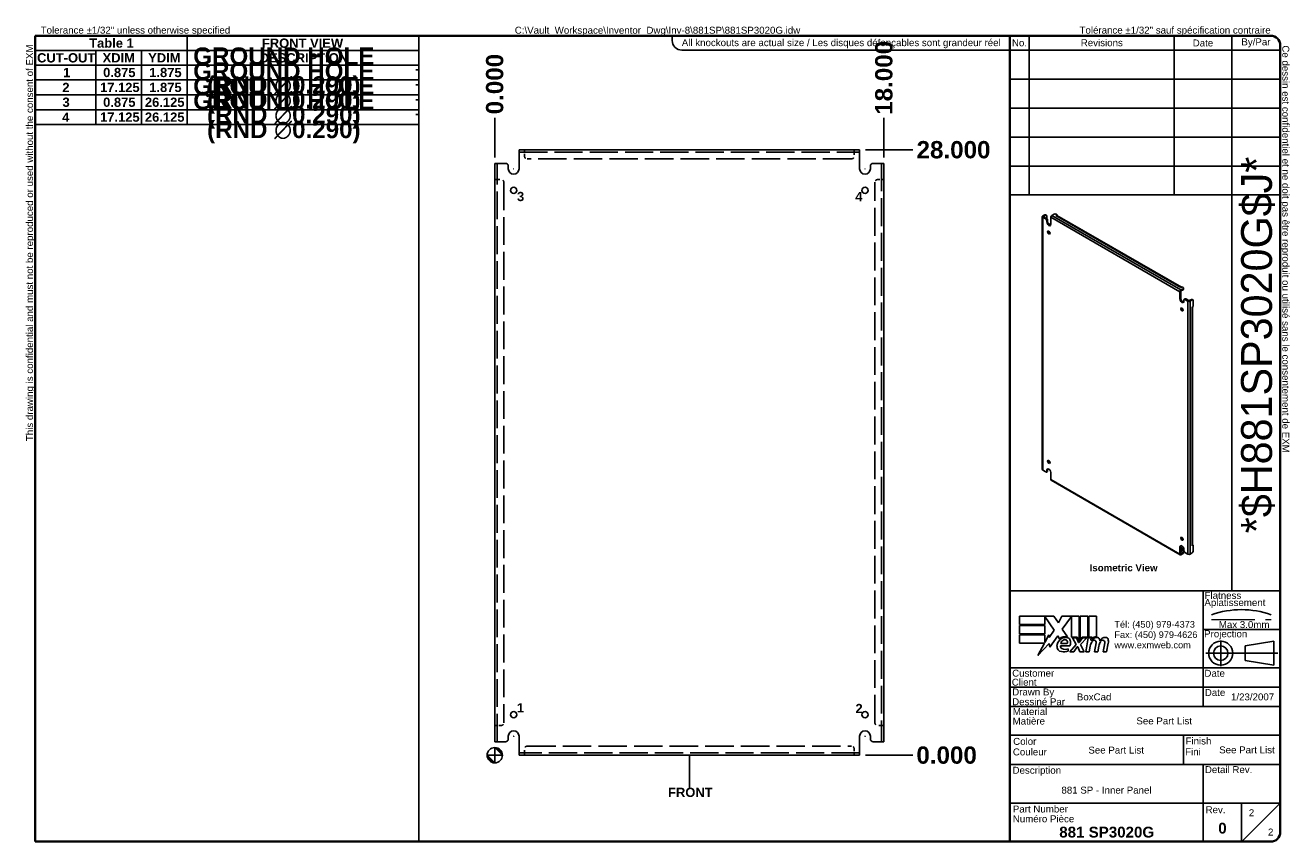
# Model space of a CAD drawing. Header units: inches. Extents: x 2.5 to 61, y 1.7 to 39.5.
import ezdxf
from ezdxf.enums import TextEntityAlignment as Align

# ---------------------------------------------------------------- set-up
doc = ezdxf.new("R2010")
doc.units = ezdxf.units.IN
doc.header["$LTSCALE"] = 6.666667
doc.header["$MEASUREMENT"] = 0
for name, pattern in [('CHAIN', [0.7087, 0.4724, -0.0591, 0.1181, -0.0591]), ('DASHED', [0.2067, 0.1654, -0.0413]), ('DASHED_SPACE', [0.2067, 0.1654, -0.0413])]:
    doc.linetypes.add(name, pattern=pattern)
doc.layers.get('0').update_dxf_attribs({"lineweight": 25})
for name, color, linetype, lineweight in [('Centerline(ANSI)', 7, 'Continuous', 25), ('Dimensions(ANSI)', 7, 'Continuous', 25), ('Hidden Edges(ANSI)', 7, 'DASHED_SPACE', 25), ('Sketch Geometry(ANSI)', 7, 'Continuous', 25), ('Symbols(ANSI)', 7, 'Continuous', 25), ('Visible Edges(ANSI)', 7, 'Continuous', 25), ('Visible Tangent Edges(ANSI)', 7, 'Continuous', 25), ('Work Point(ANSI)', 7, 'Continuous', 25)]:
    doc.layers.add(name, color=color, linetype=linetype, lineweight=lineweight)
doc.styles.add('Current-ANSI', font='arial.ttf')
doc.styles.add('Dimension-ANSI', font='arialbd.ttf')
doc.styles.add('Text Style44', font='arialbd.ttf')
doc.styles.add('Text Style83', font='FRE3OF9X.TTF')
doc.dimstyles.new('INCH-ANSI', dxfattribs={"dimscale": 6.666667, "dimtxt": 0.12, "dimasz": 0.098425, "dimexe": 0.04, "dimexo": 0.04, "dimgap": 0.031496, "dimtad": 0, "dimtih": 1, "dimtoh": 1, "dimdec": 3, "dimrnd": 1e-08, "dimzin": 0, "dimdsep": 46, "dimtxsty": 'Dimension-ANSI', "dimcen": 0.09, "dimdle": 0.312, "dimclrd": 179, "dimclre": 179, "dimclrt": 7, "dimadec": 1, "dimazin": 0, "dimtfac": 1, "dimtdec": 3, "dimtofl": 0, "dimtmove": 0, "dimatfit": 3, "dimfxl": 1, "dimtolj": 1, "dimtzin": 4, "dimlwd": 25, "dimlwe": 25, "dimarcsym": 0})
doc.dimstyles.new('INCH-ANSI-VERTICAL', dxfattribs={"dimscale": 6.666667, "dimtxt": 0.12, "dimasz": 0.098425, "dimexe": 0.04, "dimexo": 0.04, "dimgap": 0.031496, "dimtad": 0, "dimtih": 1, "dimtoh": 1, "dimdec": 3, "dimrnd": 1e-08, "dimzin": 0, "dimdsep": 46, "dimtxsty": 'Dimension-ANSI', "dimcen": 0.09, "dimdle": 0.312, "dimclrd": 179, "dimclre": 179, "dimclrt": 7, "dimadec": 1, "dimazin": 0, "dimtfac": 1, "dimtdec": 3, "dimtofl": 0, "dimtmove": 0, "dimatfit": 3, "dimfxl": 1, "dimtolj": 1, "dimtzin": 4, "dimlwd": 25, "dimlwe": 25, "dimarcsym": 0})

# ---------------------------------------------------------------- blocks, each defined once
blk = doc.blocks.new('Origin Indicator Symbol1')
at = {"layer": 'Dimensions(ANSI)'}
h = blk.add_hatch(color=7, dxfattribs=at)
edge = h.paths.add_edge_path(flags=0)
edge.add_line((6.39, 1.276), (6.291, 1.374))
edge.add_arc((6.39, 1.374), 0.0984, 180, 270)
h = blk.add_hatch(color=7, dxfattribs=at)
edge = h.paths.add_edge_path(flags=0)
edge.add_line((6.39, 1.473), (6.488, 1.374))
edge.add_arc((6.39, 1.374), 0.0984, 0, 90)
at = {"layer": 'Dimensions(ANSI)', "color": 7, "linetype": 'Continuous'}
for p, q in [((6.39, 1.276), (6.291, 1.374)), ((6.39, 1.473), (6.488, 1.374))]:
    blk.add_line(p, q, dxfattribs=at)
at = {"layer": 'Dimensions(ANSI)', "color": 7, "linetype": 'Continuous', "flags": 128}
for points in [[(6.39, 1.374), (6.39, 1.276), (6.291, 1.374), (6.39, 1.374)], [(6.39, 1.374), (6.291, 1.374), (6.39, 1.374), (6.39, 1.374)], [(6.39, 1.374), (6.488, 1.374), (6.39, 1.473), (6.39, 1.374)], [(6.39, 1.374), (6.39, 1.473), (6.39, 1.276), (6.39, 1.374)]]:
    blk.add_lwpolyline(points, dxfattribs=at)
at = {"layer": 'Dimensions(ANSI)', "color": 7, "linetype": 'Continuous'}
blk.add_circle((6.39, 1.374), 0.0984, dxfattribs=at)
for start, end in [(180, 270), (0, 90)]:
    blk.add_arc((6.39, 1.374), 0.0984, start, end, dxfattribs=at)
at = {"layer": 'Dimensions(ANSI)', "color": 7}
for points in [[(6.39, 1.374), (6.39, 1.276), (6.291, 1.374), (6.39, 1.374)], [(6.39, 1.374), (6.291, 1.374), (6.39, 1.374)], [(6.39, 1.374), (6.488, 1.374), (6.39, 1.473), (6.39, 1.374)], [(6.39, 1.374), (6.39, 1.473), (6.39, 1.276), (6.39, 1.374)]]:
    blk.add_solid(points, dxfattribs=at)
blk = doc.blocks.new('Datum Identifier4')
at = {"layer": 'Symbols(ANSI)', "color": 7, "linetype": 'Continuous', "lineweight": 25}
for p, q in [((8.91, 1.276), (8.91, 1.374)), ((8.91, 1.276), (8.91, 1.14)), ((8.91, 1.14), (8.91, 0.956))]:
    blk.add_line(p, q, dxfattribs=at)
at = {"layer": 'Symbols(ANSI)', "color": 7, "insert": (8.634, 0.832), "char_height": 0.12, "attachment_point": 7, "line_spacing_factor": 0.25, "style": 'Dimension-ANSI'}
blk.add_mtext('FRONT', dxfattribs=at)
blk = doc.blocks.new('Hole Table1')
at = {"layer": 'Symbols(ANSI)'}
for p, q in [((0.438, 9.541), (0.438, 10.692)), ((0.438, 10.692), (5.407, 10.692)), ((5.407, 10.692), (5.407, 9.541)), ((0.438, 10.501), (1.225, 10.501)), ((1.225, 10.501), (1.225, 10.311)), ((1.225, 10.501), (1.816, 10.501)), ((1.225, 10.501), (1.225, 10.311)), ((1.816, 10.501), (1.816, 10.311)), ((1.816, 10.501), (2.406, 10.501)), ((1.816, 10.501), (1.816, 10.311)), ((2.406, 10.501), (2.406, 10.311)), ((2.406, 10.501), (5.407, 10.501)), ((2.406, 10.501), (2.406, 10.311)), ((0.438, 10.311), (1.225, 10.311)), ((0.438, 10.311), (1.225, 10.311)), ((1.225, 10.311), (1.816, 10.311)), ((1.225, 10.311), (1.225, 10.119)), ((1.225, 10.311), (1.816, 10.311)), ((1.225, 10.311), (1.225, 10.119)), ((1.816, 10.311), (2.406, 10.311)), ((1.816, 10.311), (1.816, 10.119)), ((1.816, 10.311), (2.406, 10.311)), ((1.816, 10.311), (1.816, 10.119)), ((2.406, 10.311), (5.407, 10.311)), ((2.406, 10.311), (2.406, 10.119)), ((2.406, 10.311), (5.407, 10.311)), ((2.406, 10.311), (2.406, 10.119)), ((0.438, 10.119), (1.225, 10.119)), ((0.438, 10.119), (1.225, 10.119)), ((1.225, 10.119), (1.816, 10.119)), ((1.225, 10.119), (1.225, 9.926)), ((1.225, 10.119), (1.816, 10.119)), ((1.225, 10.119), (1.225, 9.926)), ((1.816, 10.119), (2.406, 10.119)), ((1.816, 10.119), (1.816, 9.926)), ((1.816, 10.119), (2.406, 10.119)), ((1.816, 10.119), (1.816, 9.926)), ((2.406, 10.119), (5.407, 10.119)), ((2.406, 10.119), (2.406, 9.926)), ((2.406, 10.119), (5.407, 10.119)), ((2.406, 10.119), (2.406, 9.926)), ((0.438, 9.926), (1.225, 9.926)), ((0.438, 9.926), (1.225, 9.926)), ((1.225, 9.926), (1.816, 9.926)), ((1.225, 9.926), (1.225, 9.733)), ((1.225, 9.926), (1.816, 9.926)), ((1.225, 9.926), (1.225, 9.733)), ((1.816, 9.926), (2.406, 9.926)), ((1.816, 9.926), (1.816, 9.733)), ((1.816, 9.926), (2.406, 9.926)), ((1.816, 9.926), (1.816, 9.733)), ((2.406, 9.926), (5.407, 9.926)), ((2.406, 9.926), (2.406, 9.733)), ((2.406, 9.926), (5.407, 9.926)), ((2.406, 9.926), (2.406, 9.733)), ((0.438, 9.733), (1.225, 9.733)), ((0.438, 9.733), (1.225, 9.733)), ((1.225, 9.733), (1.816, 9.733)), ((1.225, 9.733), (1.225, 9.541)), ((1.225, 9.733), (1.816, 9.733)), ((1.225, 9.733), (1.225, 9.541)), ((1.816, 9.733), (2.406, 9.733)), ((1.816, 9.733), (1.816, 9.541)), ((1.816, 9.733), (2.406, 9.733)), ((1.816, 9.733), (1.816, 9.541)), ((2.406, 9.733), (5.407, 9.733)), ((2.406, 9.733), (2.406, 9.541)), ((2.406, 9.733), (5.407, 9.733)), ((2.406, 9.733), (2.406, 9.541)), ((0.438, 9.541), (1.225, 9.541)), ((5.407, 9.541), (0.438, 9.541)), ((1.225, 9.541), (1.816, 9.541)), ((1.816, 9.541), (2.406, 9.541)), ((2.406, 9.541), (5.407, 9.541))]:
    blk.add_line(p, q, dxfattribs=at)
at = {"layer": 'Symbols(ANSI)', "color": 7, "char_height": 0.12, "attachment_point": 7, "line_spacing_factor": 0.25, "style": 'Dimension-ANSI'}
for s, insert in [('                                          FRONT VIEW', (1.418, 10.534)), ('CUT-OUT', (0.463, 10.344)), ('XDIM', (1.311, 10.346)), ('YDIM', (1.901, 10.346)), ('DESCRIPTION', (3.346, 10.344)), ('1', (0.799, 10.155)), ('0.875', (1.318, 10.154)), ('1.875', (1.915, 10.154)), ('-', (5.361, 10.204)), ('2', (0.79, 9.962)), ('17.125', (1.278, 9.961)), ('1.875', (1.915, 9.961)), ('-', (5.361, 10.011)), ('3', (0.792, 9.769)), ('0.875', (1.318, 9.769)), ('26.125', (1.859, 9.769)), ('-', (5.361, 9.818)), ('4', (0.788, 9.577)), ('17.125', (1.278, 9.576)), ('26.125', (1.859, 9.576)), ('-', (5.361, 9.626))]:
    blk.add_mtext(s, dxfattribs=dict(at, insert=insert))
blk = doc.blocks.new('Leader Text1')
at = {"layer": 'Symbols(ANSI)', "color": 7, "insert": (6.678, 8.548), "char_height": 0.12, "attachment_point": 7, "line_spacing_factor": 0.25, "style": 'Dimension-ANSI'}
blk.add_mtext('3', dxfattribs=at)
blk = doc.blocks.new('Leader Text2')
at = {"layer": 'Symbols(ANSI)', "color": 7, "insert": (11.059, 8.549), "char_height": 0.12, "attachment_point": 7, "line_spacing_factor": 0.25, "style": 'Dimension-ANSI'}
blk.add_mtext('4', dxfattribs=at)
blk = doc.blocks.new('Leader Text3')
at = {"layer": 'Symbols(ANSI)', "color": 7, "insert": (6.677, 1.928), "char_height": 0.12, "attachment_point": 7, "line_spacing_factor": 0.25, "style": 'Dimension-ANSI'}
blk.add_mtext('1', dxfattribs=at)
blk = doc.blocks.new('Leader Text4')
at = {"layer": 'Symbols(ANSI)', "color": 7, "insert": (11.061, 1.919), "char_height": 0.12, "attachment_point": 7, "line_spacing_factor": 0.25, "style": 'Dimension-ANSI'}
blk.add_mtext('2', dxfattribs=at)
blk = doc.blocks.new('*D15')
at = {"layer": 'Defpoints', "color": 0, "linetype": 'Continuous', "transparency": 16777216}
for p in [(24.175, 35.178), (24.175, 33.071), (24.175, 33.071)]:
    blk.add_point(p, dxfattribs=at)
at = {"layer": 'Dimensions(ANSI)', "color": 179, "linetype": 'Continuous', "lineweight": 25, "transparency": 16777216}
blk.add_line((24.175, 33.338), (24.175, 35.178), dxfattribs=at)
at = {"layer": 'Dimensions(ANSI)', "color": 7, "linetype": 'Continuous', "lineweight": 25, "transparency": 16777216, "insert": (24.175, 36.735), "char_height": 0.8, "attachment_point": 5, "rotation": 90, "style": 'Dimension-ANSI'}
blk.add_mtext('\\A1;0.000', dxfattribs=at)
blk = doc.blocks.new('*D16')
at = {"layer": 'Defpoints', "color": 0, "linetype": 'Continuous', "transparency": 16777216}
for p in [(42.175, 35.178), (24.175, 33.071), (42.175, 33.071)]:
    blk.add_point(p, dxfattribs=at)
at = {"layer": 'Dimensions(ANSI)', "color": 179, "linetype": 'Continuous', "lineweight": 25, "transparency": 16777216}
blk.add_line((42.175, 33.338), (42.175, 35.178), dxfattribs=at)
at = {"layer": 'Dimensions(ANSI)', "color": 7, "linetype": 'Continuous', "lineweight": 25, "transparency": 16777216, "insert": (42.175, 37.025), "char_height": 0.8, "attachment_point": 5, "rotation": 90, "style": 'Dimension-ANSI'}
blk.add_mtext('\\A1;18.000', dxfattribs=at)
blk = doc.blocks.new('*D17')
at = {"layer": 'Defpoints', "color": 0, "linetype": 'Continuous', "transparency": 16777216}
for p in [(41.05, 5.696), (41.05, 5.696), (43.517, 5.696)]:
    blk.add_point(p, dxfattribs=at)
at = {"layer": 'Dimensions(ANSI)', "color": 179, "linetype": 'Continuous', "lineweight": 25, "transparency": 16777216}
blk.add_line((41.316, 5.696), (43.517, 5.696), dxfattribs=at)
at = {"layer": 'Dimensions(ANSI)', "color": 7, "linetype": 'Continuous', "lineweight": 25, "transparency": 16777216, "insert": (45.074, 5.696), "char_height": 0.8, "attachment_point": 5, "style": 'Dimension-ANSI'}
blk.add_mtext('\\A1;0.000', dxfattribs=at)
blk = doc.blocks.new('*D18')
at = {"layer": 'Defpoints', "color": 0, "linetype": 'Continuous', "transparency": 16777216}
for p in [(41.05, 33.696), (43.517, 33.696), (41.05, 5.696)]:
    blk.add_point(p, dxfattribs=at)
at = {"layer": 'Dimensions(ANSI)', "color": 179, "linetype": 'Continuous', "lineweight": 25, "transparency": 16777216}
blk.add_line((41.316, 33.696), (43.517, 33.696), dxfattribs=at)
at = {"layer": 'Dimensions(ANSI)', "color": 7, "linetype": 'Continuous', "lineweight": 25, "transparency": 16777216, "insert": (45.394, 33.696), "char_height": 0.8, "attachment_point": 5, "style": 'Dimension-ANSI'}
blk.add_mtext('\\A1;28.000', dxfattribs=at)
blk = doc.blocks.new('Hole Table2')
at = {"layer": 'Symbols(ANSI)'}
for p, q in [((0.437, 9.541), (0.437, 10.692)), ((0.437, 10.692), (2.406, 10.692)), ((2.406, 10.692), (2.406, 9.541)), ((0.437, 10.501), (1.225, 10.501)), ((1.225, 10.501), (1.225, 10.311)), ((1.225, 10.501), (1.815, 10.501)), ((1.225, 10.501), (1.225, 10.311)), ((1.815, 10.501), (1.815, 10.311)), ((1.815, 10.501), (2.406, 10.501)), ((1.815, 10.501), (1.815, 10.311)), ((0.437, 10.311), (1.225, 10.311)), ((0.437, 10.311), (1.225, 10.311)), ((1.225, 10.311), (1.815, 10.311)), ((1.225, 10.311), (1.225, 10.119)), ((1.225, 10.311), (1.815, 10.311)), ((1.225, 10.311), (1.225, 10.119)), ((1.815, 10.311), (2.406, 10.311)), ((1.815, 10.311), (1.815, 10.119)), ((1.815, 10.311), (2.406, 10.311)), ((1.815, 10.311), (1.815, 10.119)), ((0.437, 10.119), (1.225, 10.119)), ((0.437, 10.119), (1.225, 10.119)), ((1.225, 10.119), (1.815, 10.119)), ((1.225, 10.119), (1.225, 9.926)), ((1.225, 10.119), (1.815, 10.119)), ((1.225, 10.119), (1.225, 9.926)), ((1.815, 10.119), (2.406, 10.119)), ((1.815, 10.119), (1.815, 9.926)), ((1.815, 10.119), (2.406, 10.119)), ((1.815, 10.119), (1.815, 9.926)), ((0.437, 9.926), (1.225, 9.926)), ((0.437, 9.926), (1.225, 9.926)), ((1.225, 9.926), (1.815, 9.926)), ((1.225, 9.926), (1.225, 9.733)), ((1.225, 9.926), (1.815, 9.926)), ((1.225, 9.926), (1.225, 9.733)), ((1.815, 9.926), (2.406, 9.926)), ((1.815, 9.926), (1.815, 9.733)), ((1.815, 9.926), (2.406, 9.926)), ((1.815, 9.926), (1.815, 9.733)), ((0.437, 9.733), (1.225, 9.733)), ((0.437, 9.733), (1.225, 9.733)), ((1.225, 9.733), (1.815, 9.733)), ((1.225, 9.733), (1.225, 9.541)), ((1.225, 9.733), (1.815, 9.733)), ((1.225, 9.733), (1.225, 9.541)), ((1.815, 9.733), (2.406, 9.733)), ((1.815, 9.733), (1.815, 9.541)), ((1.815, 9.733), (2.406, 9.733)), ((1.815, 9.733), (1.815, 9.541)), ((0.437, 9.541), (1.225, 9.541)), ((2.406, 9.541), (0.437, 9.541)), ((1.225, 9.541), (1.815, 9.541)), ((1.815, 9.541), (2.406, 9.541))]:
    blk.add_line(p, q, dxfattribs=at)
at = {"layer": 'Symbols(ANSI)', "color": 7, "char_height": 0.12, "attachment_point": 7, "line_spacing_factor": 0.25, "style": 'Dimension-ANSI'}
for s, insert in [('Table 1', (1.137, 10.535)), ('CUT-OUT', (0.462, 10.344)), ('XDIM', (1.311, 10.346)), ('YDIM', (1.901, 10.346)), ('1', (0.799, 10.155)), ('0.875', (1.318, 10.154)), ('1.875', (1.915, 10.154)), ('2', (0.789, 9.962)), ('17.125', (1.278, 9.961)), ('1.875', (1.915, 9.961)), ('3', (0.791, 9.769)), ('0.875', (1.318, 9.769)), ('26.125', (1.859, 9.769)), ('4', (0.788, 9.577)), ('17.125', (1.278, 9.576)), ('26.125', (1.859, 9.576))]:
    blk.add_mtext(s, dxfattribs=dict(at, insert=insert))
blk = doc.blocks.new('Leader Text5')
at = {"layer": 'Symbols(ANSI)', "color": 7, "insert": (6.677, 1.928), "char_height": 0.12, "attachment_point": 7, "line_spacing_factor": 0.25, "style": 'Dimension-ANSI'}
blk.add_mtext('1', dxfattribs=at)
blk = doc.blocks.new('Title Blocks EXM - ANSI B')
for p, q in [((13.372, 3.063), (13.372, 3.17)), ((13.372, 3.17), (13.818, 3.17)), ((13.824, 2.989), (13.701, 3.168)), ((13.701, 3.168), (13.701, 3.063)), ((13.818, 3.17), (13.877, 3.083)), ((13.877, 3.083), (13.923, 3.17)), ((13.923, 3.17), (14.146, 3.17)), ((14.046, 3.166), (13.924, 3.002)), ((14.046, 2.9), (14.046, 3.166)), ((14.146, 3.17), (14.146, 2.842)), ((14.16, 3.17), (14.259, 3.17)), ((14.16, 2.866), (14.16, 3.17)), ((14.259, 3.17), (14.259, 2.9)), ((14.273, 3.17), (14.372, 3.17)), ((14.273, 2.9), (14.273, 3.17)), ((14.372, 3.17), (14.372, 2.905)), ((13.701, 3.063), (13.372, 3.063)), ((13.372, 3.049), (13.701, 3.049)), ((13.372, 2.942), (13.372, 3.049)), ((13.701, 3.049), (13.701, 2.942)), ((13.758, 2.895), (13.824, 2.989)), ((13.924, 3.002), (13.993, 2.903)), ((13.701, 2.942), (13.372, 2.942)), ((13.372, 2.82), (13.372, 2.927)), ((13.372, 2.927), (13.701, 2.927)), ((13.695, 2.82), (13.372, 2.82)), ((13.612, 2.661), (13.695, 2.82)), ((13.758, 2.815), (13.612, 2.661)), ((13.701, 2.831), (13.752, 2.929)), ((13.701, 2.927), (13.701, 2.831)), ((13.752, 2.929), (13.758, 2.895)), ((13.765, 2.768), (13.758, 2.815)), ((13.87, 2.914), (13.765, 2.768)), ((13.893, 2.876), (13.87, 2.914)), ((13.905, 2.788), (14.027, 2.788)), ((13.91, 2.818), (13.99, 2.818)), ((14.023, 2.709), (14.105, 2.802)), ((14.121, 2.9), (14.046, 2.9)), ((14.059, 2.891), (14.113, 2.891)), ((14.105, 2.802), (14.059, 2.891)), ((14.113, 2.891), (14.139, 2.83)), ((14.146, 2.842), (14.121, 2.9)), ((14.139, 2.83), (14.146, 2.83)), ((14.146, 2.83), (14.19, 2.891)), ((14.185, 2.9), (14.16, 2.866)), ((14.245, 2.891), (14.164, 2.803)), ((14.164, 2.803), (14.209, 2.709)), ((14.259, 2.9), (14.185, 2.9)), ((14.19, 2.891), (14.245, 2.891)), ((14.232, 2.709), (14.264, 2.891)), ((14.264, 2.891), (14.302, 2.891)), ((14.314, 2.9), (14.273, 2.9)), ((14.302, 2.891), (14.299, 2.859)), ((14.299, 2.859), (14.309, 2.859)), ((14.312, 2.88), (14.314, 2.9)), ((14.345, 2.709), (14.365, 2.824)), ((14.457, 2.709), (14.477, 2.824)), ((14.523, 2.823), (14.501, 2.709)), ((14.005, 2.718), (14.005, 2.748)), ((14.077, 2.709), (14.023, 2.709)), ((14.122, 2.774), (14.077, 2.709)), ((14.13, 2.774), (14.122, 2.774)), ((14.155, 2.709), (14.13, 2.774)), ((14.209, 2.709), (14.155, 2.709)), ((14.276, 2.709), (14.232, 2.709)), ((14.289, 2.784), (14.276, 2.709)), ((14.389, 2.709), (14.345, 2.709)), ((14.402, 2.784), (14.389, 2.709)), ((14.501, 2.709), (14.457, 2.709))]:
    blk.add_line(p, q)
for centre, radius, start, end in [((13.991, 2.772), 0.133, 134.1684, 176.5646), ((13.968, 2.796), 0.11, 77.079, 133.1785), ((13.968, 2.796), 0.0996, 80.4085, 134.1684), ((13.936, 2.779), 0.032, 163.5261, 244.6784), ((13.965, 2.811), 0.056, 109.3797, 172.9975), ((13.959, 2.83), 0.0365, 51.1652, 109.3797), ((13.962, 2.833), 0.0318, 331.4547, 51.1652), ((13.981, 2.843), 0.0507, 23.8445, 85.0802), ((13.941, 2.826), 0.094, 336.1555, 23.8445), ((14.442, 2.757), 0.155, 147.5992, 170), ((14.376, 2.816), 0.08, 89.4776, 147.4114), ((14.346, 2.818), 0.042, 96.03, 147.5992), ((14.37, 2.825), 0.08, 88.7952, 136.5849), ((14.344, 2.839), 0.02, 23.5571, 96.03), ((14.325, 2.831), 0.041, 350, 23.5571), ((14.377, 2.862), 0.0338, 16.9928, 89.4776), ((14.555, 2.759), 0.155, 148.5584, 170.8257), ((14.317, 2.844), 0.096, 3.6169, 16.9928), ((14.486, 2.814), 0.0819, 89.6788, 153.9508), ((14.458, 2.818), 0.042, 96.1027, 147.6083), ((14.456, 2.839), 0.02, 23.5487, 96.1027), ((14.437, 2.831), 0.041, 349.9922, 23.5487), ((14.487, 2.861), 0.035, 18.4748, 89.6788), ((14.429, 2.842), 0.096, 349, 18.4748), ((13.925, 2.776), 0.0658, 176.5646, 261.5605), ((13.945, 2.911), 0.202, 261.5605, 287.3343), ((13.966, 2.842), 0.102, 244.6784, 292.5609)]:
    blk.add_arc(centre, radius, start, end)
at = {"layer": 'Centerline(ANSI)', "linetype": 'DASHED', "lineweight": 18, "ltscale": 0.507983}
blk.add_line((15.861, 3.128), (16.632, 3.128), dxfattribs=at)
at = {"layer": 'Centerline(ANSI)', "linetype": 'CHAIN', "ltscale": 0.185148}
blk.add_line((15.979, 2.855), (15.979, 2.521), dxfattribs=at)
at = {"layer": 'Centerline(ANSI)', "linetype": 'CHAIN', "ltscale": 0.437897}
blk.add_line((15.786, 2.691), (16.717, 2.691), dxfattribs=at)
at = {"layer": 'Sketch Geometry(ANSI)'}
for p, q in [((13.25, 10.687), (16.625, 10.687)), ((13.5, 10.687), (13.5, 8.625)), ((15.375, 10.687), (15.375, 8.625)), ((16.125, 10.687), (16.125, 3.5)), ((13.25, 10.5), (16.75, 10.5)), ((16.75, 10.562), (16.75, 0.375)), ((13.25, 10.125), (16.75, 10.125)), ((13.25, 9.75), (16.75, 9.75)), ((16.75, 9.375), (13.25, 9.375)), ((13.25, 9), (16.75, 9)), ((16.75, 9), (16.75, 8.625)), ((13.25, 8.625), (16.75, 8.625)), ((16.75, 3.5), (13.25, 3.5)), ((15.75, 2), (15.75, 3.5)), ((15.75, 3), (16.75, 3)), ((16.669, 2.847), (16.294, 2.785)), ((16.669, 2.535), (16.669, 2.847)), ((16.294, 2.785), (16.294, 2.598)), ((16.75, 2.5), (13.25, 2.5)), ((16.294, 2.598), (16.669, 2.535)), ((16.75, 2.25), (13.25, 2.25)), ((16.75, 2), (13.25, 2)), ((13.25, 1.629), (16.75, 1.629)), ((15.499, 1.629), (15.499, 1.25)), ((13.25, 1.25), (16.75, 1.25)), ((15.75, 1.25), (15.75, 0.75)), ((15.75, 0.75), (13.25, 0.75)), ((16.25, 0.75), (15.75, 0.75)), ((15.75, 0.75), (15.75, 0.25)), ((16.25, 0.25), (16.25, 0.75)), ((16.25, 0.75), (16.75, 0.75)), ((16.25, 0.25), (16.75, 0.75)), ((16.625, 0.25), (13.25, 0.25))]:
    blk.add_line(p, q, dxfattribs=at)
at = {"layer": 'Sketch Geometry(ANSI)', "linetype": 'Continuous', "lineweight": 35}
for p, q in [((13.25, 8.625), (13.25, 10.687)), ((13.25, 8.625), (13.25, 3.5)), ((13.25, 0.25), (13.25, 3.5))]:
    blk.add_line(p, q, dxfattribs=at)
at = {"layer": 'Sketch Geometry(ANSI)'}
for radius in [0.156, 0.0935]:
    blk.add_circle((15.979, 2.691), radius, dxfattribs=at)
for centre, radius, start, end in [((16.625, 10.562), 0.125, 0, 90), ((16.247, 2.112), 1.143, 70.2973, 109.7027), ((16.625, 0.375), 0.125, 270, 0)]:
    blk.add_arc(centre, radius, start, end, dxfattribs=at)
at = {"layer": 'Symbols(ANSI)', "color": 7, "char_height": 0.09, "style": 'Current-ANSI'}
for s, insert, width, attachment_point in [('Revisions', (14.439, 10.596), 1.87331, 5), ('By/Par', (16.435, 10.594), 0.62202, 5), ('No.', (13.373, 10.595), 0.25039, 5), ('Date', (15.749, 10.593), 0.75135, 5), ('Date', (15.773, 2.136), 0.26554, 7), ('Rev.', (15.783, 0.618), 0.25854, 7)]:
    blk.add_mtext(s, dxfattribs=dict(at, insert=insert, width=width, attachment_point=attachment_point))
for s, insert, attachment_point in [('\\fArial|b1|i0;\\H0.0900;Isometric View', (14.281, 3.842), 1), ('Flatness', (15.77, 3.393), 7), ('Aplatissement', (15.768, 3.275), 7), ('Max 3.0mm', (15.954, 3.015), 7), ('Projection', (15.764, 2.87), 7), ('Customer', (13.278, 2.386), 7), ('Date', (15.768, 2.385), 7), ('Client', (13.273, 2.269), 7), ('Drawn By', (13.278, 2.117), 7), ('Dessiné Par', (13.278, 2.016), 7), ('Material', (13.286, 1.889), 7), ('Matière', (13.284, 1.766), 7), ('Couleur', (13.287, 1.366), 7), ('Color', (13.291, 1.503), 7), ('Fini', (15.518, 1.37), 7), ('Finish', (15.523, 1.508), 7), ('Description', (13.283, 1.103), 7), ('Detail Rev.', (15.774, 1.137), 7), ('Part Number', (13.287, 0.627), 7), ('Numéro Pièce', (13.286, 0.5), 7)]:
    blk.add_mtext(s, dxfattribs=dict(at, insert=insert, attachment_point=attachment_point))
at = {"layer": 'Symbols(ANSI)', "color": 7, "insert": (14.602, 3.107), "char_height": 0.085, "attachment_point": 1, "line_spacing_factor": 0.944221, "style": 'Current-ANSI'}
blk.add_mtext('\\fArial|b0|i0;\\H0.0850;Tél: (450) 979-4373\\PFax: (450) 979-4626\\Pwww.exmweb.com', dxfattribs=at)
at = {"layer": 'Symbols(ANSI)', "color": 7, "style": 'Current-ANSI'}
for tag, p in [('REV1', (13.375, 10.313)), ('REV1DATE', (15.75, 10.31)), ('REV1BY', (16.437, 10.313)), ('REV2', (13.373, 9.938)), ('REV2DATE', (15.747, 9.941)), ('REV2BY', (16.437, 9.938)), ('REV3', (13.374, 9.563)), ('REV3DATE', (15.752, 9.563)), ('REV3BY', (16.437, 9.564)), ('REV4', (13.377, 9.188)), ('REV4DATE', (15.752, 9.188)), ('REV4BY', (16.441, 9.188)), ('REV5', (13.373, 8.813)), ('REV5DATE', (15.752, 8.813)), ('REV5BY', (16.438, 8.811)), ('MFG_APPROVED_DATE', (16.393, 2.374)), ('DETAIL_REV', (16.249, 0.926))]:
    blk.add_attdef(tag, text='', height=0.09, dxfattribs=at).set_placement(p, align=Align.MIDDLE_CENTER)
for tag, p in [('REV1DESC', (13.526, 10.31)), ('REV2DESC', (13.525, 9.937)), ('REV3DESC', (13.528, 9.564)), ('REV4DESC', (13.533, 9.19)), ('REV5DESC', (13.532, 8.811)), ('COMPANY', (14.12, 2.375))]:
    blk.add_attdef(tag, text='', height=0.09, dxfattribs=at).set_placement(p, align=Align.MIDDLE_LEFT)
at = {"layer": 'Symbols(ANSI)', "color": 7, "style": 'Text Style83'}
blk.add_attdef('BARCODE_001', (16.643, 4.244), '', height=0.4, rotation=90, dxfattribs=at)
at = {"layer": 'Symbols(ANSI)', "color": 7}
for tag, p, height, style in [('AUTHOR_001', (14.116, 2.08), 0.09, 'Current-ANSI'), ('IDW_DATE_001', (16.112, 2.08), 0.09, 'Current-ANSI'), ('MATERIEL_001', (14.887, 1.769), 0.09, 'Current-ANSI'), ('COLOR_001', (14.265, 1.391), 0.09, 'Current-ANSI'), ('FINISH_001', (15.959, 1.394), 0.09, 'Current-ANSI'), ('IDW_DESC_001', (13.916, 0.873), 0.09, 'Current-ANSI'), ('Sheet_Number_001', (16.343, 0.58), 0.09, 'Current-ANSI'), ('IDW_REV_001', (15.947, 0.355), 0.14, 'Text Style44'), ('IDW_NAME_001', (13.888, 0.304), 0.14, 'Text Style44'), ('Number_of_sheets_001', (16.591, 0.33), 0.09, 'Current-ANSI')]:
    blk.add_attdef(tag, p, '', height=height, dxfattribs=dict(at, style=style))
blk = doc.blocks.new('Borders EXM - B (Inch) - B')
at = {"layer": 'Sketch Geometry(ANSI)', "linetype": 'Continuous', "lineweight": 35}
for p, q in [((16.438, 10.692), (0.437, 10.692)), ((0.437, 10.692), (0.437, 0.255)), ((16.562, 0.38), (16.562, 10.567)), ((0.437, 0.255), (16.438, 0.255))]:
    blk.add_line(p, q, dxfattribs=at)
at = {"layer": 'Sketch Geometry(ANSI)'}
for p, q in [((5.407, 10.692), (5.407, 0.255)), ((8.688, 10.63), (8.688, 10.692)), ((13.062, 10.692), (13.062, 10.505)), ((13.062, 10.505), (8.812, 10.505))]:
    blk.add_line(p, q, dxfattribs=at)
at = {"layer": 'Sketch Geometry(ANSI)', "linetype": 'Continuous', "lineweight": 35}
for centre, start, end in [((16.438, 10.567), 0, 90), ((16.438, 0.38), 270, 0)]:
    blk.add_arc(centre, 0.125, start, end, dxfattribs=at)
at = {"layer": 'Sketch Geometry(ANSI)'}
blk.add_arc((8.812, 10.63), 0.125, 180, 270, dxfattribs=at)
at = {"layer": 'Symbols(ANSI)', "color": 7, "char_height": 0.09, "style": 'Current-ANSI'}
for s, insert, attachment_point in [('Tolerance ±1/32" unless otherwise specified', (0.509, 10.692), 7), ('Tolérance ±1/32" sauf spécification contraire', (13.963, 10.692), 7), ('All knockouts are actual size / Les disques défonçables sont grandeur réel', (8.812, 10.647), 1)]:
    blk.add_mtext(s, dxfattribs=dict(at, insert=insert, attachment_point=attachment_point))
at = {"layer": 'Symbols(ANSI)', "color": 7, "char_height": 0.09, "attachment_point": 7, "style": 'Current-ANSI'}
for s, insert, rotation in [('This drawing is confidential and must not be reproduced or used without the consent of EXM', (0.437, 5.442), 90), ('Ce dessin est confidentiel et ne doit pas être reproduit ou utilisé sans le consentement de EXM', (16.562, 10.567), 270)]:
    blk.add_mtext(s, dxfattribs=dict(at, insert=insert, rotation=rotation))
at = {"layer": 'Symbols(ANSI)', "color": 7, "style": 'Current-ANSI'}
blk.add_attdef('FILENAME_AND_PATH_001', (6.649, 10.718), '', height=0.09, dxfattribs=at)

msp = doc.modelspace()

# ---------------------------------------------------------------- linework, layer by layer
at = {"layer": 'Hidden Edges(ANSI)', "ltscale": 1.185293}
for p, q in [((25.2996, 33.591), (41.0496, 33.591)), ((41.0496, 5.801), (25.2996, 5.801))]:
    msp.add_line(p, q, dxfattribs=at)
at = {"layer": 'Hidden Edges(ANSI)', "ltscale": 0.055898}
for p, q in [((25.5494, 33.591), (25.5494, 33.696)), ((25.5496, 33.591), (25.5496, 33.696)), ((40.7996, 33.591), (40.7996, 33.696)), ((40.7998, 33.591), (40.7998, 33.696)), ((24.2796, 32.3212), (24.1746, 32.3212)), ((24.2796, 32.321), (24.1746, 32.321)), ((42.0696, 32.3212), (42.1746, 32.3212)), ((42.0696, 32.321), (42.1746, 32.321)), ((24.2796, 7.071), (24.1746, 7.071)), ((24.2796, 7.0708), (24.1746, 7.0708)), ((42.0696, 7.071), (42.1746, 7.071)), ((42.0696, 7.0708), (42.1746, 7.0708)), ((25.5494, 5.801), (25.5494, 5.696)), ((25.5496, 5.801), (25.5496, 5.696)), ((40.7996, 5.801), (40.7996, 5.696)), ((40.7998, 5.801), (40.7998, 5.696))]:
    msp.add_line(p, q, dxfattribs=at)
at = {"layer": 'Hidden Edges(ANSI)', "ltscale": 0.02587}
for p, q in [((25.5496, 33.591), (25.5496, 33.56)), ((40.7996, 33.591), (40.7996, 33.56)), ((24.2796, 32.321), (24.3106, 32.321)), ((42.0696, 32.321), (42.0386, 32.321)), ((24.2796, 7.071), (24.3106, 7.071)), ((42.0696, 7.071), (42.0386, 7.071)), ((25.5496, 5.801), (25.5496, 5.832)), ((40.7996, 5.801), (40.7996, 5.832))]:
    msp.add_line(p, q, dxfattribs=at)
at = {"layer": 'Hidden Edges(ANSI)', "ltscale": 0.08363}
for p, q in [((25.5496, 33.403), (25.5496, 33.56)), ((40.7996, 33.56), (40.7996, 33.403)), ((24.3106, 32.321), (24.4676, 32.321)), ((41.8816, 32.321), (42.0386, 32.321)), ((24.4676, 7.071), (24.3106, 7.071)), ((42.0386, 7.071), (41.8816, 7.071)), ((25.5496, 5.832), (25.5496, 5.989)), ((40.7996, 5.989), (40.7996, 5.832))]:
    msp.add_line(p, q, dxfattribs=at)
at = {"layer": 'Hidden Edges(ANSI)', "ltscale": 1.168906}
for p, q in [((24.2796, 6.321), (24.2796, 33.071)), ((42.0696, 33.071), (42.0696, 6.321))]:
    msp.add_line(p, q, dxfattribs=at)
at = {"layer": 'Hidden Edges(ANSI)', "ltscale": 1.195253}
for p, q in [((40.6746, 33.278), (25.6746, 33.278)), ((25.6746, 6.114), (40.6746, 6.114))]:
    msp.add_line(p, q, dxfattribs=at)
at = {"layer": 'Hidden Edges(ANSI)', "ltscale": 1.167776}
for p, q in [((24.5926, 32.196), (24.5926, 7.196)), ((41.7566, 7.196), (41.7566, 32.196))]:
    msp.add_line(p, q, dxfattribs=at)
at = {"layer": 'Hidden Edges(ANSI)', "ltscale": 0.104616}
for centre, start, end in [((25.6746, 33.403), 180, 270), ((40.6746, 33.403), 270, 0), ((24.4676, 32.196), 0, 90), ((41.8816, 32.196), 90, 180), ((24.4676, 7.196), 270, 0), ((41.8816, 7.196), 180, 270), ((25.6746, 5.989), 90, 180), ((40.6746, 5.989), 0, 90)]:
    msp.add_arc(centre, 0.125, start, end, dxfattribs=at)
at = {"layer": 'Visible Edges(ANSI)'}
for p, q in [((41.0496, 33.696), (25.2996, 33.696)), ((25.2996, 33.696), (25.2996, 33.56)), ((25.2996, 33.56), (25.2996, 32.821)), ((41.0496, 33.696), (41.0496, 33.56)), ((41.0496, 32.821), (41.0496, 33.56)), ((24.1746, 33.071), (24.3106, 33.071)), ((24.1746, 33.071), (24.1746, 6.321)), ((24.6746, 33.071), (24.3106, 33.071)), ((24.7996, 32.821), (24.7996, 32.946)), ((41.5496, 32.946), (41.5496, 32.821)), ((42.0386, 33.071), (41.6746, 33.071)), ((42.1746, 33.071), (42.0386, 33.071)), ((42.1746, 6.321), (42.1746, 33.071)), ((49.5003, 30.6061), (49.5003, 18.9054)), ((49.5217, 30.6358), (49.6168, 30.6907)), ((49.6596, 30.4967), (49.5217, 30.5763)), ((49.5615, 30.6129), (49.6565, 30.6677)), ((49.5615, 30.5993), (49.6993, 30.5197)), ((49.6502, 30.694), (49.69, 30.6711)), ((49.7039, 30.6404), (49.7039, 30.5168)), ((49.7467, 30.4377), (49.7467, 30.383)), ((49.8963, 30.5739), (49.8963, 30.2507)), ((50.0429, 30.718), (49.9478, 30.6632)), ((50.1333, 30.661), (50.1849, 30.6908)), ((50.1334, 30.6609), (50.1333, 30.661)), ((50.1335, 30.661), (50.1334, 30.6609)), ((50.1849, 30.6908), (50.1376, 30.718)), ((55.9317, 27.338), (50.1699, 30.6646)), ((50.1849, 30.6908), (50.1849, 30.6559)), ((49.7069, 30.36), (49.7069, 30.4147)), ((49.7535, 30.3384), (49.7751, 30.3259)), ((49.8225, 30.2439), (49.8225, 30.2321)), ((49.8225, 29.9146), (49.8225, 29.8423)), ((55.8625, 26.8061), (55.8625, 27.1293)), ((55.9023, 27.1523), (55.9023, 26.829)), ((55.9103, 27.3256), (55.9102, 27.3257)), ((55.9102, 27.3257), (55.9103, 27.3257)), ((55.9619, 27.3554), (55.9103, 27.3256)), ((55.914, 27.2186), (56.0091, 27.2735)), ((55.914, 27.1726), (56.0091, 27.2275)), ((56.0091, 27.3281), (55.9619, 27.3554)), ((56.0287, 27.3008), (56.0287, 27.2549)), ((56.0519, 26.7514), (56.0519, 26.6967)), ((56.0658, 26.7821), (56.1056, 26.805)), ((56.2372, 26.6991), (56.0993, 26.7787)), ((56.1391, 26.8017), (56.2769, 26.7221)), ((56.3955, 26.777), (56.3004, 26.7221)), ((56.4353, 26.754), (56.3402, 26.6991)), ((56.4688, 26.7573), (56.429, 26.7803)), ((56.431, 26.4236), (56.4826, 26.4534)), ((56.431, 26.4235), (56.431, 26.4236)), ((56.4311, 26.4236), (56.431, 26.4235)), ((56.4525, 15.4087), (56.4525, 26.436)), ((56.4826, 26.4534), (56.4826, 26.7267)), ((49.5217, 18.8756), (49.6596, 18.796)), ((49.693, 18.7927), (49.7328, 18.8157)), ((49.7069, 18.8234), (49.7069, 18.8781)), ((49.7467, 18.901), (49.7467, 18.8463)), ((49.8086, 19.278), (49.7973, 19.2715)), ((49.8963, 18.7687), (49.8963, 18.4455)), ((49.9114, 18.4121), (55.8776, 14.9675)), ((55.8625, 15.0009), (55.8625, 15.3241)), ((55.9023, 15.3471), (55.9023, 15.0238)), ((55.9023, 15.3252), (55.9144, 15.3182)), ((55.9618, 15.2362), (55.9618, 15.1675)), ((56.4826, 15.4087), (56.431, 15.3789)), ((56.431, 15.3789), (56.431, 15.379)), ((56.431, 15.379), (56.4311, 15.379)), ((56.4525, 15.4261), (56.4826, 15.4087)), ((56.4826, 15.1354), (56.4826, 15.4087)), ((55.9102, 15.1242), (55.9103, 15.1242)), ((55.9103, 15.1241), (55.9102, 15.1242)), ((55.9619, 15.1539), (55.9103, 15.1241)), ((56.0091, 15.0719), (55.914, 15.017)), ((56.0091, 15.026), (55.914, 14.9711)), ((55.922, 15.2132), (55.922, 15.1446)), ((55.9619, 15.1539), (56.0091, 15.1266)), ((56.0287, 15.0534), (56.0287, 15.0993)), ((56.0519, 15.2148), (56.0519, 15.1601)), ((56.0993, 15.0781), (56.2372, 14.9985)), ((56.3402, 14.9985), (56.4353, 15.0534)), ((24.7996, 6.446), (24.7996, 6.571)), ((25.2996, 6.571), (25.2996, 5.832)), ((41.0496, 5.832), (41.0496, 6.571)), ((41.5496, 6.571), (41.5496, 6.446)), ((24.1746, 6.321), (24.3106, 6.321)), ((24.3106, 6.321), (24.6746, 6.321)), ((41.6746, 6.321), (42.0386, 6.321)), ((42.1746, 6.321), (42.0386, 6.321)), ((25.2996, 5.696), (25.2996, 5.832)), ((25.2996, 5.696), (41.0496, 5.696)), ((41.0496, 5.696), (41.0496, 5.832))]:
    msp.add_line(p, q, dxfattribs=at)
for centre in [(25.0496, 31.821), (41.2996, 31.821), (25.0496, 7.571), (41.2996, 7.571)]:
    msp.add_circle(centre, 0.145, dxfattribs=at)
for centre, radius, start, end in [((24.6746, 32.946), 0.125, 0, 90), ((25.0496, 32.821), 0.25, 180, 0), ((41.2996, 32.821), 0.25, 180, 0), ((41.6746, 32.946), 0.125, 90, 180), ((24.6746, 6.446), 0.125, 270, 0), ((25.0496, 6.571), 0.25, 0, 180), ((41.2996, 6.571), 0.25, 0, 180), ((41.6746, 6.446), 0.125, 180, 270)]:
    msp.add_arc(centre, radius, start, end, dxfattribs=at)
for centre, major_axis, start_param, end_param in [((49.5732, 30.6061), (-0.0729, 0), 5.4977871, 7.0685835), ((49.5732, 30.6061), (-0.0166, 0), 5.4977871, 7.0685835), ((49.6168, 30.636), (0.0335, 0.058), 0, 0.7853982), ((49.6565, 30.6131), (0.0335, 0.058), 5.4977871, 7.0685835), ((49.6596, 30.442), (0.0335, -0.058), 0.7853982, 2.3561945), ((49.6993, 30.465), (-0.0335, 0.058), 3.9269908, 5.4977871), ((49.9478, 30.6037), (0.0364, 0.0631), 0.7853982, 2.3561945), ((50.0903, 30.6907), (0.067, 0), 0.7853982, 2.3561945), ((50.1335, 30.6015), (0.0364, 0.0631), 0, 0.7853982), ((49.8016, 30.3054), (0.067, -0.116), 3.9269908, 7.0685835), ((49.8414, 30.3283), (0.067, -0.116), 3.9269908, 5.9816518), ((49.7751, 30.2712), (-0.0335, 0.058), 3.9269908, 5.4977871), ((49.8414, 29.8909), (0.0388, -0.0673), 3.679154, 5.7456239), ((55.914, 27.1591), (0.0364, 0.0631), 0.7853982, 2.3561945), ((55.914, 27.1591), (0.0083, 0.0144), 0.7853982, 2.3561945), ((55.9103, 27.2662), (0.0364, 0.0631), 0.7311589, 0.7853982), ((55.9618, 27.3008), (0.067, 0), 5.4977871, 7.0685835), ((55.9618, 27.2549), (0.067, 0), 5.4977871, 6.2831853), ((55.9572, 26.7514), (0.067, -0.116), 3.9269908, 7.0685835), ((55.997, 26.7744), (0.067, -0.116), 3.9269908, 5.9816518), ((55.997, 26.337), (0.0388, -0.0673), 3.679154, 5.7456239), ((56.0993, 26.7241), (-0.0335, 0.058), 5.4977871, 7.0685835), ((56.1391, 26.747), (-0.0335, 0.058), 5.4977871, 6.2831853), ((56.2887, 26.7289), (0.0729, 0), 3.9269908, 5.4977871), ((56.2887, 26.7289), (0.0166, 0), 3.9269908, 5.4977871), ((56.3955, 26.7223), (0.0335, 0.058), 0, 0.7853982), ((56.3796, 26.4533), (0.0729, 0), 5.4977871, 5.5520264), ((56.4353, 26.6994), (0.0335, 0.058), 5.4977871, 7.0685835), ((49.8414, 19.2837), (0.0388, -0.0673), 3.679154, 5.7456239), ((49.5732, 18.9054), (-0.0729, 0), 0, 0.7853982), ((49.6596, 18.8507), (0.0335, -0.058), 5.4977871, 7.0685835), ((49.8016, 18.8234), (-0.067, 0.116), 3.9269908, 7.0685835), ((49.6993, 18.8737), (0.0335, -0.058), 0, 0.7853982), ((49.8414, 18.8463), (-0.067, 0.116), 0.3015335, 0.7853982), ((49.7751, 19.336), (0.0335, -0.058), 0, 0.7628134), ((49.9478, 18.4752), (-0.0364, -0.0631), 5.4977871, 6.2831853), ((55.9572, 15.2694), (-0.067, 0.116), 3.9269908, 7.0685835), ((55.997, 15.2924), (-0.067, 0.116), 0.3015335, 0.7853982), ((55.8747, 15.2406), (0.0335, -0.058), 0.7853982, 1.7325469), ((55.9144, 15.2635), (-0.0335, 0.058), 3.9269908, 5.4977871), ((55.997, 15.7298), (0.0388, -0.0673), 3.679154, 5.7456239), ((56.3796, 15.4087), (0.0729, 0), 5.4977871, 6.2831853), ((55.914, 15.0306), (-0.0364, -0.0631), 5.4977871, 7.0685835), ((55.914, 15.0306), (-0.0083, -0.0144), 5.4977871, 7.0685835), ((55.9103, 15.1378), (0.0083, 0.0144), 3.9269908, 5.4977871), ((55.9103, 15.1378), (0.0364, 0.0631), 5.2663139, 5.4977871), ((55.9618, 15.0993), (0.067, 0), 5.4977871, 7.0685835), ((55.9618, 15.0534), (0.067, 0), 5.4977871, 6.2831853), ((56.0993, 15.1327), (-0.0335, 0.058), 0.7853982, 2.3561945), ((56.2887, 15.0282), (0.0729, 0), 3.9269908, 5.4977871), ((56.4353, 15.108), (-0.0335, -0.058), 0.7853982, 2.3561945)]:
    msp.add_ellipse(centre, major_axis=major_axis, ratio=0.5773503, start_param=start_param, end_param=end_param, dxfattribs=at)
for centre in [(49.8016, 29.8679), (55.9572, 26.314), (49.8016, 19.2608), (55.9572, 15.7068)]:
    msp.add_ellipse(centre, major_axis=(0.0388, -0.0673), ratio=0.5773503, dxfattribs=at)
at = {"layer": 'Visible Tangent Edges(ANSI)'}
for p, q in [((49.5217, 30.5763), (49.5217, 18.8756)), ((49.5615, 30.5993), (49.5615, 30.6129)), ((49.6168, 30.6907), (49.6565, 30.6677)), ((49.6993, 30.5197), (49.6596, 30.4967)), ((49.7069, 30.4147), (49.7467, 30.4377)), ((55.8625, 27.1293), (49.8963, 30.5739)), ((55.914, 27.2186), (49.9478, 30.6632)), ((55.9103, 27.3257), (50.1335, 30.661)), ((49.7069, 30.36), (49.7467, 30.383)), ((49.7751, 30.3259), (49.7607, 30.3176)), ((49.8143, 30.2392), (49.8225, 30.2439)), ((56.0091, 27.2735), (56.0091, 27.2275)), ((55.8625, 26.8061), (55.9023, 26.829)), ((56.0993, 26.7787), (56.1391, 26.8017)), ((56.2372, 14.9985), (56.2372, 26.6991)), ((56.3402, 14.9985), (56.3402, 26.6991)), ((56.3955, 26.777), (56.4353, 26.754)), ((56.4311, 15.379), (56.4311, 26.4236)), ((49.7069, 18.8781), (49.7467, 18.901)), ((49.7467, 18.8463), (49.7069, 18.8234)), ((49.8217, 19.3082), (49.7903, 19.2901)), ((49.8963, 18.4455), (55.8625, 15.0009)), ((55.8625, 15.3241), (55.9023, 15.3471)), ((55.9144, 15.3182), (55.9023, 15.3112)), ((55.922, 15.2132), (55.9618, 15.2362)), ((55.922, 15.1446), (55.9023, 15.1559)), ((55.9103, 15.1242), (55.9023, 15.1288)), ((55.914, 15.017), (55.9023, 15.0238)), ((56.0091, 15.0719), (56.0091, 15.026))]:
    msp.add_line(p, q, dxfattribs=at)
at = {"layer": 'Work Point(ANSI)', "linetype": 'CHAIN', "ltscale": 0.000455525}
for p, q in [((25.0514, 32.821), (25.0479, 32.821)), ((25.0496, 32.8228), (25.0496, 32.8192)), ((41.3014, 32.821), (41.2978, 32.821)), ((41.2996, 32.8228), (41.2996, 32.8192)), ((25.0514, 6.571), (25.0479, 6.571)), ((25.0514, 6.571), (25.0479, 6.571)), ((25.0496, 6.5728), (25.0496, 6.5692)), ((25.0496, 6.5728), (25.0496, 6.5692)), ((41.3014, 6.571), (41.2978, 6.571)), ((41.3014, 6.571), (41.2978, 6.571)), ((41.2996, 6.5728), (41.2996, 6.5692)), ((41.2996, 6.5728), (41.2996, 6.5692)), ((24.1764, 5.696), (24.1729, 5.696)), ((24.1746, 5.6978), (24.1746, 5.6942))]:
    msp.add_line(p, q, dxfattribs=at)

# ---------------------------------------------------------------- block references
at = {"xscale": 3.571426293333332, "yscale": 3.571426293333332, "zscale": 3.571426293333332}
for name, p, values in [('Borders EXM - B (Inch) - B', (1.3542, 0.7879), {'FILENAME_AND_PATH_001': 'C:\\Vault_Workspace\\Inventor_Dwg\\Inv-8\\881SP\\881SP3020G.idw'}), ('Title Blocks EXM - ANSI B', (0.6845, 0.8041), {'COLOR_001': 'See Part List', 'AUTHOR_001': 'BoxCad', 'IDW_DATE_001': '1/23/2007', 'IDW_REV_001': '0', 'Sheet_Number_001': '2', 'Number_of_sheets_001': '2', 'IDW_DESC_001': '881 SP - Inner Panel', 'IDW_NAME_001': '881 SP3020G', 'BARCODE_001': '*$H881SP3020G$J*', 'FINISH_001': 'See Part List', 'MATERIEL_001': 'See Part List'})]:
    msp.add_blockref(name, p, dxfattribs=at).add_auto_attribs(values)
at = {"layer": 'Dimensions(ANSI)', "xscale": 3.571426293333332, "yscale": 3.571426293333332, "zscale": 3.571426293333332}
msp.add_blockref('Origin Indicator Symbol1', (1.3542, 0.7879), dxfattribs=at)
at = {"layer": 'Symbols(ANSI)', "xscale": 3.571426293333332, "yscale": 3.571426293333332, "zscale": 3.571426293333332}
for name in ['Hole Table2', 'Hole Table1', 'Leader Text1', 'Leader Text2', 'Leader Text3', 'Leader Text5', 'Leader Text4', 'Datum Identifier4']:
    msp.add_blockref(name, (1.3542, 0.7879), dxfattribs=at)

# ---------------------------------------------------------------- texts
at = {"layer": 'Symbols(ANSI)', "color": 7, "char_height": 0.428571, "width": 8.49567, "attachment_point": 5, "style": 'Dimension-ANSI'}
for insert in [(14.4183, 37.245), (14.4168, 36.5528), (14.4178, 35.8639), (14.4189, 35.1816)]:
    msp.add_mtext('{\\fArial|b1|i0;\\H0.8000;GROUND HOLE (RND \\fAIGDT|b0|i0;\\H0.8000;n\\fArial|b1|i0;\\H0.8000;0.290)}', dxfattribs=dict(at, insert=insert))

# ---------------------------------------------------------------- dimensions: what is measured, and where the dimension line sits
at = {"layer": 'Dimensions(ANSI)', "color": 179, "linetype": 'Continuous', "lineweight": 25, "true_color": 0x262658}
for feature_location, offset, dtype, origin, dimstyle, picture, middle in [((42.1746, 33.071), (0, 2.1067), 1, (24.1746, 33.071), 'INCH-ANSI-VERTICAL', '*D16', (42.1746, 37.025)), ((24.1746383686, 33.0710060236), (0, 2.1066774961), 1, (24.1746383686, 33.0710060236), 'INCH-ANSI-VERTICAL', '*D15', (24.1746383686, 36.7349970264)), ((41.0496, 33.696), (2.4671, 0), 0, (41.0496, 5.696), 'INCH-ANSI', '*D18', (45.3943, 33.696)), ((41.0496276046, 5.6960234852), (2.4670677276, 0), 0, (41.0496276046, 5.6960234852), 'INCH-ANSI', '*D17', (45.0740088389, 5.6960234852))]:
    dim = msp.add_ordinate_dim(feature_location=feature_location, offset=offset, dtype=dtype, origin=origin, dimstyle=dimstyle, override={"dimgap": 0.031496, "dimtad": 0, "dimdec": 3, "dimlfac": 1, "dimtol": 0, "dimlim": 0, "dimtp": 0, "dimtm": 0, "dimtdec": 3}, dxfattribs=at)
    dim.commit()
    dim.dimension.update_dxf_attribs({"geometry": picture, "text_midpoint": middle})

doc.saveas('drawing.dxf')
